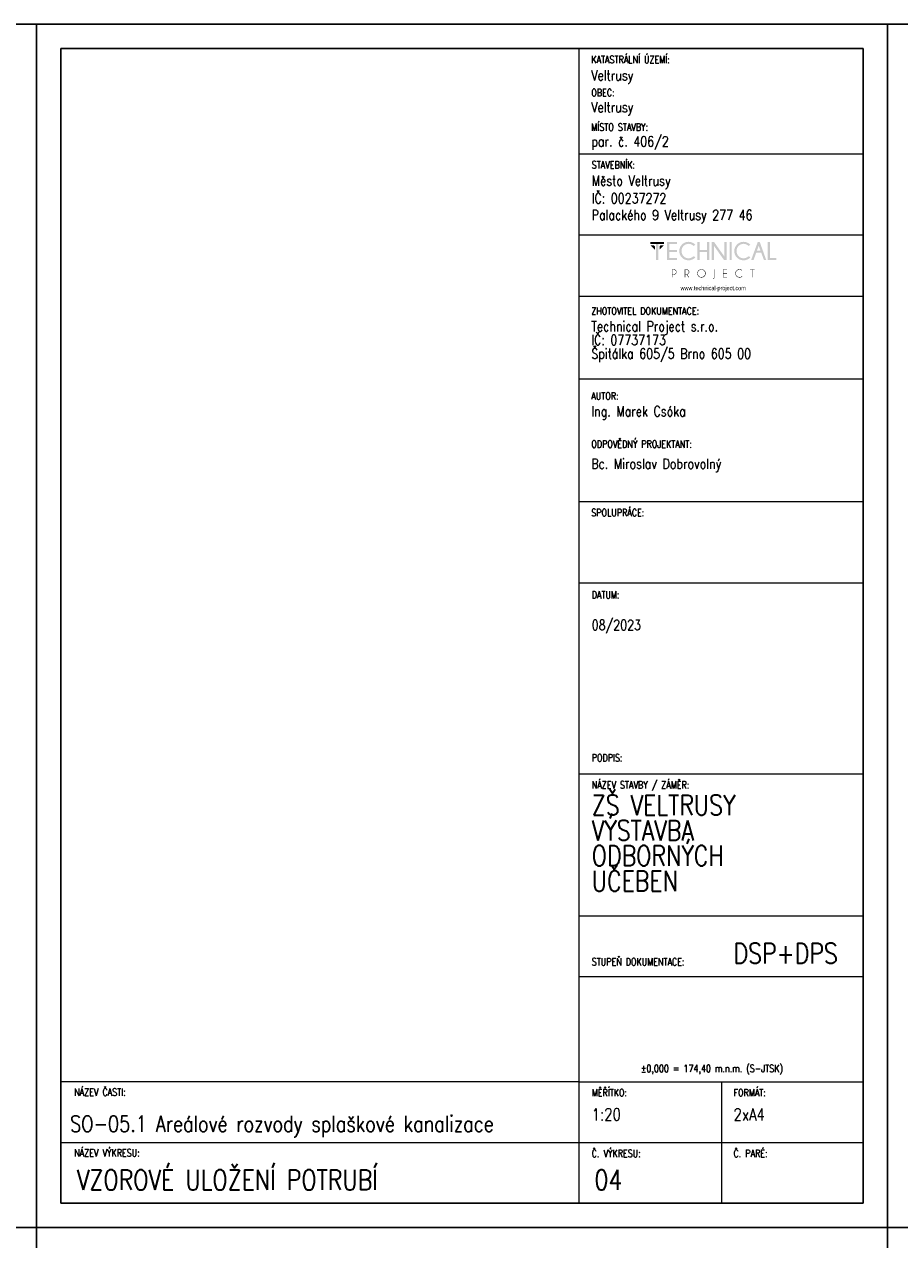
# Model space of a CAD drawing. Header units: millimetres. Extents: x -744 to 2301, y 2052 to 2943.
# Tile 19 of 31: x 828 to 1044, y 2643 to 2943. Entities that reach past the tile are written whole.
import ezdxf

# ---------------------------------------------------------------- set-up
doc = ezdxf.new("R2010")
doc.units = ezdxf.units.MM
doc.header["$MEASUREMENT"] = 0
doc.layers.add('NETISK', color=7, linetype='Continuous', plot=False)
doc.layers.add('TP_01_Rozpiska', color=7, linetype='Continuous', lineweight=5)
doc.layers.add('Znojmoprojekt - Popisy.Znojmoprojekt', color=7, linetype='Continuous')
doc.styles.add('GENERATED_STYLE_4', font='arial.ttf')
doc.styles.add('ROMANS', font='romans.shx', dxfattribs={"width": 0.8})

# ---------------------------------------------------------------- blocks, each defined once
blk = doc.blocks.new('*U24')
for p, q in [((-210, 291), (-210, 297)), ((-204, 297), (-210, 297)), ((0, 297), (-210, 297)), ((-210, 297), (-210, 0)), ((0, 0), (0, 297)), ((-6, 297), (0, 297)), ((-6, 291), (-204, 291)), ((-204, 291), (-204, 6)), ((-6, 6), (-6, 291)), ((-210, 6), (-210, 0)), ((-204, 6), (-6, 6)), ((-210, 0), (0, 0))]:
    blk.add_line(p, q)
blk = doc.blocks.new('A$C01D51CA2')
at = {"layer": 'TP_01_Rozpiska'}
for points in [[(-45.09, 17.59), (-45.09, 16.91), (-40.45, 16.91), (-40.45, 17.59)], [(-43.15, 17.03), (-43.15, 11.39), (-42.38, 11.39), (-42.38, 17.03)], [(-36.03, 17.59), (-36.03, 16.91), (-38.63, 16.91), (-38.63, 14.83), (-36.03, 14.83), (-36.03, 14.15), (-38.63, 14.15), (-38.63, 12.08), (-36.03, 12.08), (-36.03, 11.39), (-39.4, 11.39), (-39.4, 17.59)], [(-28.26, 14.15), (-28.26, 11.39), (-29.05, 11.39), (-29.05, 17.59), (-28.26, 17.59), (-28.26, 14.83), (-25.73, 14.83), (-25.73, 17.59), (-24.94, 17.59), (-24.94, 11.39), (-25.73, 11.39), (-25.73, 14.15)], [(-23.29, 17.59), (-19.78, 12.64), (-19.78, 17.59), (-19, 17.59), (-19, 11.39), (-19.86, 11.39), (-23.29, 16.22), (-23.29, 11.39), (-24.07, 11.39), (-24.07, 17.59)], [(-18, 17.59), (-18, 11.39), (-17.23, 11.39), (-17.23, 17.59)], [(-4.92, 11.41), (-4.92, 17.59), (-4.14, 17.59), (-4.14, 12.08), (-1.91, 12.08), (-1.91, 11.41)], [(-45.09, 16.5), (-43.58, 14.97), (-43.58, 16.09), (-43.97, 16.5)], [(-40.45, 16.5), (-41.97, 14.97), (-41.97, 16.09), (-41.57, 16.5)], [(-18.85, 8.23), (-18.85, 8.07), (-20.1, 8.07), (-20.1, 6.92), (-18.85, 6.92), (-18.85, 6.76), (-20.1, 6.76), (-20.1, 5.6), (-18.85, 5.6), (-18.85, 5.44), (-20.25, 5.44), (-20.25, 8.23)], [(-10.06, 8.07), (-10.06, 5.44), (-10.22, 5.44), (-10.22, 8.07), (-10.93, 8.07), (-10.93, 8.23), (-9.35, 8.23), (-9.35, 8.07)]]:
    blk.add_hatch(color=256, dxfattribs=at).paths.add_polyline_path(points)
h = blk.add_hatch(color=256, dxfattribs=at)
edge = h.paths.add_edge_path()
edge.add_line((-30.26, 12.76), (-29.72, 12.28))
edge.add_spline(control_points=[(-29.72, 12.28), (-30.41, 11.65), (-31.18, 11.32), (-32.02, 11.32), (-32.02, 11.32), (-32.93, 11.32), (-33.68, 11.64), (-34.31, 12.26), (-34.31, 12.26), (-34.93, 12.89), (-35.23, 13.63), (-35.23, 14.5), (-35.23, 14.5), (-35.23, 15.35), (-34.93, 16.09), (-34.31, 16.72), (-34.31, 16.72), (-33.68, 17.36), (-32.93, 17.67), (-32.02, 17.67), (-32.02, 17.67), (-31.18, 17.67), (-30.41, 17.34), (-29.72, 16.7)], knot_values=[0, 0, 0, 0, 0.041667, 0.041667, 0.041667, 0.041767, 0.083333, 0.083333, 0.083333, 0.083433, 0.125, 0.125, 0.125, 0.1251, 0.166667, 0.166667, 0.166667, 0.166767, 0.208333, 0.208333, 0.208333, 0.208433, 1, 1, 1, 1], degree=3, periodic=0)
edge.add_line((-29.72, 16.7), (-30.26, 16.22))
edge.add_spline(control_points=[(-30.26, 16.22), (-30.82, 16.73), (-31.41, 16.98), (-32.02, 16.98), (-32.02, 16.98), (-32.68, 16.98), (-33.25, 16.73), (-33.73, 16.26), (-33.73, 16.26), (-34.21, 15.78), (-34.45, 15.19), (-34.45, 14.5), (-34.45, 14.5), (-34.45, 13.79), (-34.21, 13.22), (-33.73, 12.72), (-33.73, 12.72), (-33.25, 12.25), (-32.68, 12.02), (-32.02, 12.02), (-32.02, 12.02), (-31.41, 12.02), (-30.82, 12.26), (-30.26, 12.76)], knot_values=[0, 0, 0, 0, 0.041667, 0.041667, 0.041667, 0.041767, 0.083333, 0.083333, 0.083333, 0.083433, 0.125, 0.125, 0.125, 0.1251, 0.166667, 0.166667, 0.166667, 0.166767, 0.208333, 0.208333, 0.208333, 0.208433, 1, 1, 1, 1], degree=3, periodic=0)
h = blk.add_hatch(color=256, dxfattribs=at)
edge = h.paths.add_edge_path()
edge.add_line((-11.41, 12.76), (-10.87, 12.28))
edge.add_spline(control_points=[(-10.87, 12.28), (-11.56, 11.65), (-12.33, 11.32), (-13.17, 11.32), (-13.17, 11.32), (-14.07, 11.32), (-14.83, 11.64), (-15.45, 12.26), (-15.45, 12.26), (-16.08, 12.89), (-16.37, 13.63), (-16.37, 14.5), (-16.37, 14.5), (-16.37, 15.35), (-16.08, 16.09), (-15.45, 16.72), (-15.45, 16.72), (-14.83, 17.36), (-14.07, 17.67), (-13.17, 17.67), (-13.17, 17.67), (-12.33, 17.67), (-11.56, 17.34), (-10.87, 16.7)], knot_values=[0, 0, 0, 0, 0.041667, 0.041667, 0.041667, 0.041767, 0.083333, 0.083333, 0.083333, 0.083433, 0.125, 0.125, 0.125, 0.1251, 0.166667, 0.166667, 0.166667, 0.166767, 0.208333, 0.208333, 0.208333, 0.208433, 1, 1, 1, 1], degree=3, periodic=0)
edge.add_line((-10.87, 16.7), (-11.41, 16.22))
edge.add_spline(control_points=[(-11.41, 16.22), (-11.97, 16.73), (-12.56, 16.98), (-13.17, 16.98), (-13.17, 16.98), (-13.82, 16.98), (-14.4, 16.73), (-14.88, 16.26), (-14.88, 16.26), (-15.35, 15.78), (-15.6, 15.19), (-15.6, 14.5), (-15.6, 14.5), (-15.6, 13.79), (-15.35, 13.22), (-14.88, 12.72), (-14.88, 12.72), (-14.4, 12.25), (-13.82, 12.02), (-13.17, 12.02), (-13.17, 12.02), (-12.56, 12.02), (-11.97, 12.26), (-11.41, 12.76)], knot_values=[0, 0, 0, 0, 0.041667, 0.041667, 0.041667, 0.041767, 0.083333, 0.083333, 0.083333, 0.083433, 0.125, 0.125, 0.125, 0.1251, 0.166667, 0.166667, 0.166667, 0.166767, 0.208333, 0.208333, 0.208333, 0.208433, 1, 1, 1, 1], degree=3, periodic=0)
h = blk.add_hatch(color=256, dxfattribs=at)
h.paths.add_polyline_path([(-7.4, 14.65), (-7.99, 16.29), (-8.6, 14.65)])
h.paths.add_polyline_path([(-7.64, 17.59), (-5.41, 11.41), (-6.21, 11.41), (-7.15, 13.97), (-8.83, 13.97), (-9.78, 11.41), (-10.6, 11.41), (-8.33, 17.59)])
h = blk.add_hatch(color=256, dxfattribs=at)
edge = h.paths.add_edge_path()
edge.add_line((-37.56, 8.07), (-37.56, 6.57))
edge.add_line((-37.56, 6.57), (-37.08, 6.57))
edge.add_spline(control_points=[(-37.08, 6.57), (-36.89, 6.57), (-36.71, 6.64), (-36.56, 6.79), (-36.56, 6.79), (-36.41, 6.94), (-36.34, 7.12), (-36.34, 7.33), (-36.34, 7.33), (-36.34, 7.53), (-36.41, 7.71), (-36.56, 7.86), (-36.56, 7.86), (-36.71, 8), (-36.89, 8.07), (-37.08, 8.07)], knot_values=[0, 0, 0, 0, 0.0625, 0.0625, 0.0625, 0.0626, 0.125, 0.125, 0.125, 0.1251, 0.1875, 0.1875, 0.1875, 0.1876, 1, 1, 1, 1], degree=3, periodic=0)
edge.add_line((-37.08, 8.07), (-37.56, 8.07))
edge = h.paths.add_edge_path()
edge.add_line((-37.56, 6.41), (-37.56, 5.44))
edge.add_line((-37.56, 5.44), (-37.73, 5.44))
edge.add_line((-37.73, 5.44), (-37.73, 8.23))
edge.add_line((-37.73, 8.23), (-36.99, 8.23))
edge.add_spline(control_points=[(-36.99, 8.23), (-36.77, 8.2), (-36.59, 8.12), (-36.44, 7.97), (-36.44, 7.97), (-36.28, 7.79), (-36.18, 7.58), (-36.18, 7.33), (-36.18, 7.33), (-36.18, 7.07), (-36.28, 6.85), (-36.44, 6.67), (-36.44, 6.67), (-36.62, 6.51), (-36.84, 6.41), (-37.08, 6.41)], knot_values=[0, 0, 0, 0, 0.0625, 0.0625, 0.0625, 0.0626, 0.125, 0.125, 0.125, 0.1251, 0.1875, 0.1875, 0.1875, 0.1876, 1, 1, 1, 1], degree=3, periodic=0)
edge.add_line((-37.08, 6.41), (-37.56, 6.41))
h = blk.add_hatch(color=256, dxfattribs=at)
edge = h.paths.add_edge_path()
edge.add_line((-33.17, 8.07), (-33.17, 6.57))
edge.add_line((-33.17, 6.57), (-32.71, 6.57))
edge.add_spline(control_points=[(-32.71, 6.57), (-32.5, 6.57), (-32.32, 6.64), (-32.17, 6.79), (-32.17, 6.79), (-32.02, 6.94), (-31.96, 7.12), (-31.96, 7.33), (-31.96, 7.33), (-31.96, 7.53), (-32.02, 7.71), (-32.17, 7.86), (-32.17, 7.86), (-32.32, 8), (-32.5, 8.07), (-32.71, 8.07)], knot_values=[0, 0, 0, 0, 0.0625, 0.0625, 0.0625, 0.0626, 0.125, 0.125, 0.125, 0.1251, 0.1875, 0.1875, 0.1875, 0.1876, 1, 1, 1, 1], degree=3, periodic=0)
edge.add_line((-32.71, 8.07), (-33.17, 8.07))
edge = h.paths.add_edge_path()
edge.add_line((-32.66, 6.41), (-33.17, 6.41))
edge.add_line((-33.17, 6.41), (-33.17, 5.44))
edge.add_line((-33.17, 5.44), (-33.34, 5.44))
edge.add_line((-33.34, 5.44), (-33.34, 8.23))
edge.add_line((-33.34, 8.23), (-32.61, 8.23))
edge.add_spline(control_points=[(-32.61, 8.23), (-32.4, 8.2), (-32.22, 8.12), (-32.07, 7.97), (-32.07, 7.97), (-31.89, 7.79), (-31.79, 7.58), (-31.79, 7.33), (-31.79, 7.33), (-31.79, 7.07), (-31.89, 6.85), (-32.07, 6.69), (-32.07, 6.69), (-32.19, 6.56), (-32.33, 6.48), (-32.48, 6.44)], knot_values=[0, 0, 0, 0, 0.0625, 0.0625, 0.0625, 0.0626, 0.125, 0.125, 0.125, 0.1251, 0.1875, 0.1875, 0.1875, 0.1876, 1, 1, 1, 1], degree=3, periodic=0)
edge.add_line((-32.48, 6.44), (-31.84, 5.44))
edge.add_line((-31.84, 5.44), (-32.04, 5.44))
edge.add_line((-32.04, 5.44), (-32.66, 6.41))
h = blk.add_hatch(color=256, dxfattribs=at)
edge = h.paths.add_edge_path()
edge.add_spline(control_points=[(-27.62, 8.12), (-27.98, 8.12), (-28.27, 7.99), (-28.52, 7.74), (-28.52, 7.74), (-28.77, 7.49), (-28.9, 7.2), (-28.9, 6.84), (-28.9, 6.84), (-28.9, 6.49), (-28.77, 6.2), (-28.52, 5.95), (-28.52, 5.95), (-28.27, 5.7), (-27.98, 5.57), (-27.62, 5.57), (-27.62, 5.57), (-27.27, 5.57), (-26.98, 5.7), (-26.73, 5.95), (-26.73, 5.95), (-26.47, 6.2), (-26.35, 6.49), (-26.35, 6.84), (-26.35, 6.84), (-26.35, 7.2), (-26.47, 7.49), (-26.73, 7.74), (-26.73, 7.74), (-26.98, 7.99), (-27.27, 8.12), (-27.62, 8.12)], knot_values=[0, 0, 0, 0, 0.03125, 0.03125, 0.03125, 0.03135, 0.0625, 0.0625, 0.0625, 0.0626, 0.09375, 0.09375, 0.09375, 0.09385, 0.125, 0.125, 0.125, 0.1251, 0.15625, 0.15625, 0.15625, 0.15635, 0.1875, 0.1875, 0.1875, 0.1876, 0.21875, 0.21875, 0.21875, 0.21885, 1, 1, 1, 1], degree=3, periodic=0)
edge = h.paths.add_edge_path()
edge.add_spline(control_points=[(-26.61, 7.86), (-26.33, 7.58), (-26.19, 7.23), (-26.19, 6.84), (-26.19, 6.84), (-26.19, 6.44), (-26.33, 6.11), (-26.61, 5.83), (-26.61, 5.83), (-26.89, 5.56), (-27.22, 5.41), (-27.62, 5.41), (-27.62, 5.41), (-28.01, 5.41), (-28.36, 5.56), (-28.64, 5.83), (-28.64, 5.83), (-28.91, 6.11), (-29.05, 6.44), (-29.05, 6.84), (-29.05, 6.84), (-29.05, 7.23), (-28.91, 7.58), (-28.64, 7.86), (-28.64, 7.86), (-28.36, 8.14), (-28.01, 8.28), (-27.62, 8.28), (-27.62, 8.28), (-27.22, 8.28), (-26.89, 8.14), (-26.61, 7.86)], knot_values=[0, 0, 0, 0, 0.03125, 0.03125, 0.03125, 0.03135, 0.0625, 0.0625, 0.0625, 0.0626, 0.09375, 0.09375, 0.09375, 0.09385, 0.125, 0.125, 0.125, 0.1251, 0.15625, 0.15625, 0.15625, 0.15635, 0.1875, 0.1875, 0.1875, 0.1876, 0.21875, 0.21875, 0.21875, 0.21885, 1, 1, 1, 1], degree=3, periodic=0)
h = blk.add_hatch(color=256, dxfattribs=at)
edge = h.paths.add_edge_path()
edge.add_spline(control_points=[(-23.19, 5.39), (-23.19, 5.24), (-23.24, 5.13), (-23.34, 5.05), (-23.34, 5.05), (-23.44, 4.95), (-23.56, 4.9), (-23.69, 4.9)], knot_values=[0, 0, 0, 0, 0.125, 0.125, 0.125, 0.1251, 1, 1, 1, 1], degree=3, periodic=0)
edge.add_line((-23.69, 4.9), (-23.69, 5.05))
edge.add_spline(control_points=[(-23.69, 5.05), (-23.59, 5.05), (-23.52, 5.08), (-23.44, 5.14), (-23.44, 5.14), (-23.39, 5.21), (-23.36, 5.29), (-23.36, 5.41)], knot_values=[0, 0, 0, 0, 0.125, 0.125, 0.125, 0.1251, 1, 1, 1, 1], degree=3, periodic=0)
edge.add_line((-23.36, 5.41), (-23.36, 8.23))
edge.add_line((-23.36, 8.23), (-23.19, 8.23))
edge.add_line((-23.19, 8.23), (-23.19, 5.39))
h = blk.add_hatch(color=256, dxfattribs=at)
edge = h.paths.add_edge_path()
edge.add_line((-13.73, 5.88), (-13.61, 5.79))
edge.add_spline(control_points=[(-13.61, 5.79), (-13.87, 5.54), (-14.2, 5.41), (-14.56, 5.41), (-14.56, 5.41), (-14.96, 5.41), (-15.3, 5.56), (-15.58, 5.83), (-15.58, 5.83), (-15.86, 6.11), (-15.99, 6.44), (-15.99, 6.84), (-15.99, 6.84), (-15.99, 7.23), (-15.86, 7.58), (-15.58, 7.86), (-15.58, 7.86), (-15.3, 8.14), (-14.96, 8.27), (-14.56, 8.27), (-14.56, 8.27), (-14.2, 8.27), (-13.87, 8.15), (-13.61, 7.89)], knot_values=[0, 0, 0, 0, 0.041667, 0.041667, 0.041667, 0.041767, 0.083333, 0.083333, 0.083333, 0.083433, 0.125, 0.125, 0.125, 0.1251, 0.166667, 0.166667, 0.166667, 0.166767, 0.208333, 0.208333, 0.208333, 0.208433, 1, 1, 1, 1], degree=3, periodic=0)
edge.add_line((-13.61, 7.89), (-13.73, 7.79))
edge.add_spline(control_points=[(-13.73, 7.79), (-13.97, 8), (-14.25, 8.1), (-14.56, 8.1), (-14.56, 8.1), (-14.93, 8.1), (-15.22, 7.99), (-15.47, 7.74), (-15.47, 7.74), (-15.72, 7.49), (-15.85, 7.2), (-15.85, 6.84), (-15.85, 6.84), (-15.85, 6.49), (-15.72, 6.2), (-15.47, 5.95), (-15.47, 5.95), (-15.22, 5.7), (-14.93, 5.57), (-14.56, 5.57), (-14.56, 5.57), (-14.25, 5.57), (-13.97, 5.67), (-13.73, 5.88)], knot_values=[0, 0, 0, 0, 0.041667, 0.041667, 0.041667, 0.041767, 0.083333, 0.083333, 0.083333, 0.083433, 0.125, 0.125, 0.125, 0.1251, 0.166667, 0.166667, 0.166667, 0.166767, 0.208333, 0.208333, 0.208333, 0.208433, 1, 1, 1, 1], degree=3, periodic=0)
at = {"layer": 'Znojmoprojekt - Popisy.Znojmoprojekt', "color": 7, "linetype": 'Continuous', "lineweight": 13, "insert": (-23.61, 1.59), "char_height": 1.5, "width": 19.5072, "attachment_point": 5, "style": 'GENERATED_STYLE_4'}
blk.add_mtext('\\A1;{\\fBahnschrift Light|b0|i0|c238|p34;\\W0.75;www.technical-project.com}', dxfattribs=at)

msp = doc.modelspace()

# ---------------------------------------------------------------- linework, layer by layer
at = {"layer": 'TP_01_Rozpiska'}
for p, q in [((964.88, 2651.81), (964.88, 2936.81)), ((964.88, 2910.81), (1034.98, 2910.81)), ((964.88, 2890.81), (1034.88, 2890.81)), ((964.88, 2875.74), (1034.88, 2875.74)), ((964.88, 2855.29), (1034.88, 2855.29)), ((964.88, 2824.98), (1034.88, 2824.98)), ((964.88, 2804.98), (1034.88, 2804.98)), ((964.88, 2757.78), (1034.98, 2757.78)), ((964.88, 2722.78), (1034.98, 2722.78)), ((964.88, 2681.81), (836.98, 2681.81)), ((836.98, 2651.81), (836.98, 2681.81)), ((964.88, 2681.81), (1034.98, 2681.81)), ((999.98, 2681.81), (999.98, 2651.81)), ((836.98, 2666.81), (1034.98, 2666.81))]:
    msp.add_line(p, q, dxfattribs=at)
at = {"layer": 'TP_01_Rozpiska', "color": 7, "linetype": 'Continuous', "lineweight": 13}
msp.add_line((964.88, 2707.78), (1034.98, 2707.78), dxfattribs=at)

# ---------------------------------------------------------------- block references
at = {"xscale": 0.7200000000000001, "yscale": 0.7200000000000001, "zscale": 0.7200000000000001}
msp.add_blockref('A$C01D51CA2', (1014.95, 2876.4), dxfattribs=at)
at = {"layer": 'NETISK'}
for p in [(830.98, 2645.81), (1040.98, 2645.81), (1250.98, 2645.81), (830.98, 2348.81), (1040.98, 2348.81), (1250.98, 2348.81)]:
    msp.add_blockref('*U24', p, dxfattribs=at)

# ---------------------------------------------------------------- texts
at = {"color": 7, "linetype": 'Continuous', "lineweight": 0, "char_height": 1.8, "attachment_point": 1, "style": 'ROMANS'}
for s, insert in [('\\A1;KATASTRÁLNÍ ÚZEMÍ:', (967.88, 2935)), ('\\A1;OBEC:', (967.88, 2926.84)), ('\\A1;MÍSTO STAVBY:', (967.88, 2918.33)), ('\\A1;STAVEBNÍK:', (967.98, 2909)), ('\\A1;ZHOTOVITEL DOKUMENTACE:', (967.88, 2872.94)), ('\\A1;AUTOR:', (967.88, 2851.96)), ('\\A1;ODPOVĚDNÝ PROJEKTANT:', (967.88, 2840.1)), ('\\A1;SPOLUPRÁCE:', (967.88, 2823.17)), ('\\A1;DATUM:', (967.98, 2802.88)), ('\\A1;PODPIS:', (967.98, 2762.66)), ('\\A1;NÁZEV STAVBY / ZÁMĚR:', (967.98, 2755.97)), ('\\A1;STUPEŇ DOKUMENTACE:', (967.98, 2712.3)), ('\\A1;±0,000 = 174,40 m.n.m. (S-JTSK)', (980.12, 2685.98)), ('\\A1;NÁZEV ČASTI:', (840.29, 2680.14)), ('\\A1;{\\Fromand|c238;MĚŘÍTKO:}', (967.98, 2680)), ('\\A1;FORMÁT:', (1002.98, 2680)), ('\\A1;NÁZEV VÝKRESU:', (840.29, 2665.14)), ('\\A1;{\\Fromand|c238;Č. VÝKRESU:}', (967.98, 2665)), ('\\A1;{\\Fromand|c238;Č. PARÉ:}', (1002.98, 2665))]:
    msp.add_mtext(s, dxfattribs=dict(at, insert=insert))
at = {"color": 7, "linetype": 'Continuous', "lineweight": 25, "style": 'ROMANS'}
for s, insert, char_height, attachment_point in [('\\A1;Veltrusy', (967.88, 2928.12), 2.5, 7), ('\\A1;Veltrusy', (967.88, 2920.26), 2.5, 7), ('\\A1;par. č. 406/2', (967.88, 2911.81), 2.5, 7), ('\\A1;Město Veltrusy', (967.98, 2902.12), 2.5, 7), ('\\A1;IČ: 00237272', (967.98, 2898.6), 2.5, 7), ('\\A1;Palackého 9 Veltrusy 277 46', (967.98, 2893.65), 2.5, 7), ('\\A1;Ing. Marek Csóka', (967.88, 2848.54), 2.5, 1), ('\\A1;08/2023', (967.98, 2795.8), 2.5, 1), ('\\A1;DSP+DPS', (1002.98, 2715.96), 5, 1), ('\\A1;SO-05.1 Areálové rozvody splaškové kanalizace', (839.3, 2673.42), 4, 1), ('\\A1;1:20', (967.98, 2675.21), 3, 1), ('\\A1;2xA4', (1002.98, 2675.19), 3, 1), ('\\A1;VZOROVÉ ULOŽENÍ POTRUBÍ', (840.96, 2660.08), 5, 1), ('\\A1;04', (968.68, 2660.08), 5, 1)]:
    msp.add_mtext(s, dxfattribs=dict(at, insert=insert, char_height=char_height, attachment_point=attachment_point))
at = {"color": 7, "linetype": 'Continuous', "lineweight": 25, "char_height": 2.5, "attachment_point": 1, "style": 'ROMANS'}
for s, insert, line_spacing_factor in [('\\A1;Technical Project s.r.o.\\PIČ: 07737173\\PŠpitálka 605/5 Brno 605 00', (967.88, 2869.52), 0.811616), ('\\A1;Bc. Miroslav Dobrovolný', (967.88, 2835.59), 0.783211)]:
    msp.add_mtext(s, dxfattribs=dict(at, insert=insert, line_spacing_factor=line_spacing_factor))
at = {"color": 7, "linetype": 'Continuous', "lineweight": 25, "insert": (967.98, 2752.57), "char_height": 5, "width": 48.0061, "attachment_point": 1, "line_spacing_factor": 0.75, "style": 'ROMANS'}
msp.add_mtext('\\A1;ZŠ VELTRUSY  VÝSTAVBA \\PODBORNÝCH \\PUČEBEN', dxfattribs=at)

doc.saveas('drawing.dxf')
